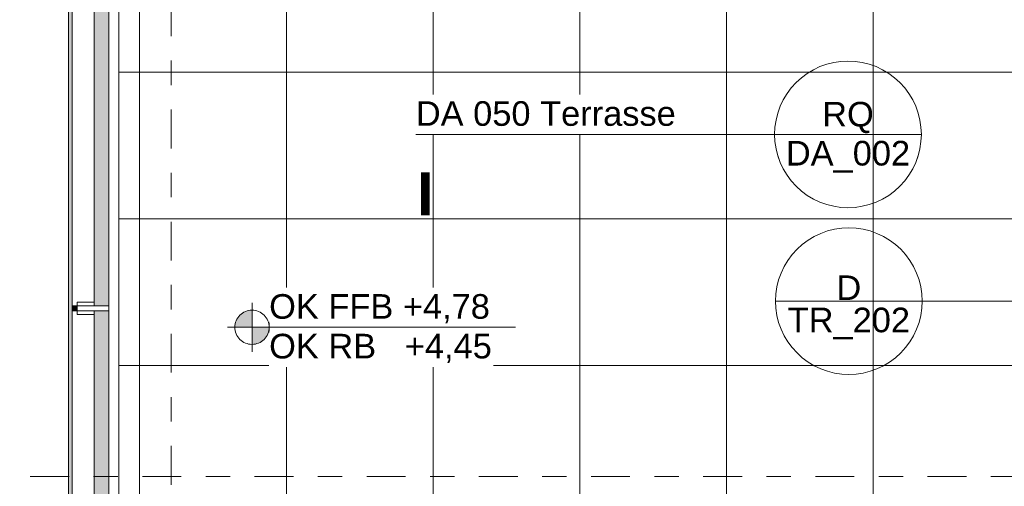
# Model space of a CAD drawing. Header units: metres. Extents: x -180 to 4, y -47 to 4.
# Tile 5 of 256: x -176.04 to -172.01, y -39.49 to -37.58. Entities that reach past the tile are written whole.
import ezdxf

# ---------------------------------------------------------------- set-up
doc = ezdxf.new("R2010")
doc.units = ezdxf.units.M
doc.header["$LTSCALE"] = 0.05
doc.header["$PDMODE"] = 1
doc.header["$PDSIZE"] = -2
doc.linetypes.add('Linienart-53', pattern=[5.291531, 3.175, -1.058062, 0.352704, -0.705764])
doc.layers.get('0').update_dxf_attribs({"lineweight": 25})
for name, color, linetype, lineweight, true_color in [('30 -36 Dächer- 3 Dachbeläge', 7, 'Continuous', 15, 0x9999ff), ('30 -36 Dächer- 4 Dachbekleidungen', 7, 'Continuous', 9, 0xccccff), ('70 -72 Beschriftung- 1 Beschriftung allgemein', 7, 'Continuous', 9, 0xff6633), ('70 -72 Beschriftung- 7 Detailverweise', 7, 'Continuous', 9, 0x00dd00), ('70 -76 Bemaßung- 2 Allgemein', 7, 'Continuous', 5, 0x6666cc)]:
    doc.layers.add(name, color=color, linetype=linetype, lineweight=lineweight, true_color=true_color)
for name, color, linetype, lineweight in [('60- 61 allgemeine Ausstattung- 4 Terrassen', 7, 'Continuous', 9), ('70 -71 Achsen- 1 Gebäudeachsen', 7, 'Linienart-53', 18), ('70 -72 Beschriftung- 5 Höhenkoten', 7, 'Continuous', 15), ('Keine', 7, 'Continuous', 9)]:
    doc.layers.add(name, color=color, linetype=linetype, lineweight=lineweight)
doc.styles.add('Arial', font='arial.ttf')
doc.styles.add('Arial (bold)', font='arialbd.ttf')
doc.dimstyles.new('k+k 1_50', dxfattribs={"dimtxt": 0.075516, "dimasz": 0.05302, "dimexe": 0.05, "dimexo": 0.15, "dimgap": 0.01, "dimtad": 1, "dimdec": 3, "dimtxsty": 'Arial', "dimblk": 'VW_SLASH', "dimblk1": 'VW_SLASH', "dimblk2": 'VW_SLASH', "dimcen": 0, "dimdle": 0.05, "dimadec": 3, "dimazin": 0, "dimtfac": 0.75, "dimtdec": 3, "dimtix": 1, "dimtmove": 0, "dimatfit": 0, "dimldrblk": 'VW_SLASH-1', "dimfxl": 0.125, "dimfxlon": 1, "dimfrac": 2, "dimtolj": 1, "dimarcsym": 0})

# ---------------------------------------------------------------- blocks, each defined once
blk = doc.blocks.new('Gruppe-68')
at = {"layer": '70 -72 Beschriftung- 5 Höhenkoten', "linetype": 'Continuous', "lineweight": 0}
h = blk.add_hatch(color=7, dxfattribs=at)
edge = h.paths.add_edge_path()
edge.add_arc((-175.091, -38.837), 0.07, 90, 180)
edge.add_line((-175.161, -38.837), (-175.091, -38.837))
edge.add_line((-175.091, -38.837), (-175.091, -38.767))
at = {"layer": '70 -72 Beschriftung- 5 Höhenkoten'}
blk.add_line((-175.091, -38.937), (-175.091, -38.737), dxfattribs=at)
at = {"layer": '70 -72 Beschriftung- 5 Höhenkoten', "flags": 128}
for points in [[(-175.091, -38.767, 0.414214), (-175.161, -38.837), (-175.091, -38.837)], [(-175.161, -38.837, 0.414214), (-175.091, -38.907), (-175.091, -38.837)]]:
    blk.add_lwpolyline(points, format="xyb", close=True, dxfattribs=at)
at = {"color": 255, "linetype": 'Continuous'}
blk.add_wipeout([(-175.021, -38.837), (-174.1123, -38.837), (-174.1123, -38.6748), (-175.021, -38.6748)], dxfattribs=at).dxf.layer = '70 -72 Beschriftung- 5 Höhenkoten'
at = {"layer": '70 -72 Beschriftung- 5 Höhenkoten', "insert": (-175.021, -38.7014), "char_height": 0.100689, "attachment_point": 1, "line_spacing_factor": 0.96878, "style": 'Arial'}
blk.add_mtext('OK FFB +4,78', dxfattribs=at)
at = {"color": 255, "linetype": 'Continuous'}
blk.add_wipeout([(-175.021, -38.9993), (-174.1044, -38.9993), (-174.1044, -38.837), (-175.021, -38.837)], dxfattribs=at).dxf.layer = '70 -72 Beschriftung- 5 Höhenkoten'
at = {"layer": '70 -72 Beschriftung- 5 Höhenkoten', "linetype": 'Continuous', "lineweight": 0}
h = blk.add_hatch(color=7, dxfattribs=at)
edge = h.paths.add_edge_path()
edge.add_arc((-175.091, -38.837), 0.07, 270, 360)
edge.add_line((-175.021, -38.837), (-175.091, -38.837))
edge.add_line((-175.091, -38.837), (-175.091, -38.907))
at = {"layer": '70 -72 Beschriftung- 5 Höhenkoten'}
blk.add_line((-175.191, -38.837), (-174.0133, -38.837), dxfattribs=at)
at = {"layer": '70 -72 Beschriftung- 5 Höhenkoten', "flags": 128}
for points in [[(-175.021, -38.837, 0.414214), (-175.091, -38.767), (-175.091, -38.837)], [(-175.091, -38.907, 0.414214), (-175.021, -38.837), (-175.091, -38.837)]]:
    blk.add_lwpolyline(points, format="xyb", close=True, dxfattribs=at)
at = {"layer": '70 -72 Beschriftung- 5 Höhenkoten', "insert": (-175.021, -38.8637), "char_height": 0.100689, "attachment_point": 1, "line_spacing_factor": 0.96878, "style": 'Arial'}
blk.add_mtext('OK RB   +4,45', dxfattribs=at)
blk = doc.blocks.new('Gruppe-85')
at = {"layer": '70 -72 Beschriftung- 7 Detailverweise'}
blk.add_line((0.935, 0), (0.335, 0), dxfattribs=at)
at = {"layer": '70 -72 Beschriftung- 7 Detailverweise', "flags": 128}
blk.add_lwpolyline([(0.935, 0), (0.9336, -0.0294), (0.9292, -0.0585), (0.9221, -0.0871), (0.9122, -0.1148), (0.8996, -0.1414), (0.8844, -0.1667), (0.8669, -0.1903), (0.8471, -0.2121), (0.8253, -0.2319), (0.8017, -0.2494), (0.7764, -0.2646), (0.7498, -0.2772), (0.7221, -0.2871), (0.6935, -0.2942), (0.6644, -0.2986), (0.635, -0.3), (0.6056, -0.2986), (0.5765, -0.2942), (0.5479, -0.2871), (0.5202, -0.2772), (0.4936, -0.2646), (0.4683, -0.2494), (0.4447, -0.2319), (0.4229, -0.2121), (0.4031, -0.1903), (0.3856, -0.1667), (0.3704, -0.1414), (0.3578, -0.1148), (0.3479, -0.0871), (0.3408, -0.0585), (0.3364, -0.0294), (0.335, 0), (0.3364, 0.0294), (0.3408, 0.0585), (0.3479, 0.0871), (0.3578, 0.1148), (0.3704, 0.1414), (0.3856, 0.1667), (0.4031, 0.1903), (0.4229, 0.2121), (0.4447, 0.2319), (0.4683, 0.2494), (0.4936, 0.2646), (0.5202, 0.2772), (0.5479, 0.2871), (0.5765, 0.2942), (0.6056, 0.2986), (0.635, 0.3), (0.6644, 0.2986), (0.6935, 0.2942), (0.7221, 0.2871), (0.7498, 0.2772), (0.7764, 0.2646), (0.8017, 0.2494), (0.8253, 0.2319), (0.8471, 0.2121), (0.8669, 0.1903), (0.8844, 0.1667), (0.8996, 0.1414), (0.9122, 0.1148), (0.9221, 0.0871), (0.9292, 0.0585), (0.9336, 0.0294)], close=True, dxfattribs=at)
at = {"layer": '70 -72 Beschriftung- 7 Detailverweise'}
blk.add_point((0.635, 0), dxfattribs=at)
at = {"layer": '70 -72 Beschriftung- 7 Detailverweise', "char_height": 0.10069, "line_spacing_factor": 0.96878, "style": 'Arial'}
for s, insert, attachment_point in [('RQ', (0.635, 0.0046), 8), ('DA_002', (0.635, -0.0267), 2)]:
    blk.add_mtext(s, dxfattribs=dict(at, insert=insert, attachment_point=attachment_point))
blk = doc.blocks.new('Referenzmarkierung-3')
at = {"layer": '70 -72 Beschriftung- 7 Detailverweise', "transparency": 33554687}
for q in [(-1.1324, 0), (0.635, 0)]:
    blk.add_line((0, 0), q, dxfattribs=at)
at = {"layer": '70 -72 Beschriftung- 7 Detailverweise', "color": 7, "transparency": 33554687}
blk.add_blockref('Gruppe-85', (0, 0), dxfattribs=at)
blk = doc.blocks.new('Gruppe-170')
at = {"color": 255}
blk.add_wipeout([(-175.736, -38.7495), (-175.806, -38.7495), (-175.806, -38.7695), (-175.736, -38.7695)], dxfattribs=at).dxf.layer = '30 -36 Dächer- 4 Dachbekleidungen'
at = {"layer": '30 -36 Dächer- 3 Dachbeläge', "linetype": 'Continuous', "lineweight": 0, "transparency": 33554687}
blk.add_hatch(color=254, dxfattribs=at).paths.add_polyline_path([(-175.826, -38.7495), (-175.806, -38.7495), (-175.806, -38.7695), (-175.826, -38.7695)])
at = {"layer": '30 -36 Dächer- 3 Dachbeläge', "color": 254, "linetype": 'Continuous', "lineweight": 9, "true_color": 0xccccff, "transparency": 33554687, "flags": 128}
blk.add_lwpolyline([(-175.826, -38.7495), (-175.806, -38.7495), (-175.806, -38.7695), (-175.826, -38.7695)], dxfattribs=at)
at = {"layer": '30 -36 Dächer- 4 Dachbekleidungen', "flags": 128}
for points in [[(-175.736, -38.7345), (-175.806, -38.7345), (-175.806, -38.7495)], [(-175.736, -38.7495), (-175.806, -38.7495), (-175.806, -38.7695), (-175.736, -38.7695)], [(-175.736, -38.7845), (-175.806, -38.7845), (-175.806, -38.7695)]]:
    blk.add_lwpolyline(points, dxfattribs=at)
at = {"color": 255}
blk.add_wipeout([(-175.736, -38.7495), (-175.676, -38.7495), (-175.676, -38.7695), (-175.736, -38.7695)], dxfattribs=at).dxf.layer = '30 -36 Dächer- 4 Dachbekleidungen'
at = {"layer": '30 -36 Dächer- 4 Dachbekleidungen', "flags": 128}
blk.add_lwpolyline([(-175.736, -38.7495), (-175.676, -38.7495), (-175.676, -38.7695), (-175.736, -38.7695)], dxfattribs=at)
blk = doc.blocks.new('Gruppe-198')
at = {"layer": '30 -36 Dächer- 3 Dachbeläge', "linetype": 'Continuous', "lineweight": 0}
blk.add_hatch(color=254, dxfattribs=at).paths.add_polyline_path([(-175.676, -39.717), (-175.676, -31.617), (-175.841, -31.617), (-175.841, -39.867), (-175.636, -39.867), (-175.636, -39.717)])
at = {"layer": '60- 61 allgemeine Ausstattung- 4 Terrassen', "linetype": 'Continuous', "lineweight": 9, "transparency": 33554534}
h = blk.add_hatch(dxfattribs=at)
h.set_pattern_fill('Platte 60_60 SRF-1', style=0, pattern_type=2)
h.set_pattern_definition([(90, (-171.951, -31.79404), (-0.6, 7e-17), []), (0, (-171.951, -31.79404), (0, 0.6), [])])
h.paths.add_polyline_path([(-163.6783, -31.794), (-175.661, -31.794), (-175.661, -39.717), (-171.951, -39.717), (-171.951, -33.594), (-163.6783, -33.594)])
at = {"layer": '30 -36 Dächer- 3 Dachbeläge', "flags": 128}
blk.add_lwpolyline([(-175.676, -39.717), (-175.676, -31.617), (-175.841, -31.617), (-175.841, -39.867), (-175.636, -39.867), (-175.636, -39.717)], close=True, dxfattribs=at)
at = {"layer": '70 -72 Beschriftung- 7 Detailverweise', "transparency": 33554687}
blk.add_line((-173.2886, -38.0479), (-172.6536, -38.0479), dxfattribs=at)
at = {"layer": '70 -72 Beschriftung- 7 Detailverweise'}
blk.add_line((-172.3536, -38.0479), (-172.9536, -38.0479), dxfattribs=at)
at = {"layer": '70 -72 Beschriftung- 7 Detailverweise', "flags": 128}
blk.add_lwpolyline([(-172.3536, -38.0479), (-172.355, -38.0773), (-172.3594, -38.1064), (-172.3665, -38.1349), (-172.3764, -38.1627), (-172.389, -38.1893), (-172.4042, -38.2145), (-172.4217, -38.2382), (-172.4415, -38.26), (-172.4633, -38.2798), (-172.4869, -38.2973), (-172.5122, -38.3124), (-172.5388, -38.325), (-172.5665, -38.3349), (-172.5951, -38.3421), (-172.6242, -38.3464), (-172.6536, -38.3479), (-172.683, -38.3464), (-172.7121, -38.3421), (-172.7407, -38.3349), (-172.7684, -38.325), (-172.795, -38.3124), (-172.8203, -38.2973), (-172.8439, -38.2798), (-172.8657, -38.26), (-172.8855, -38.2382), (-172.903, -38.2145), (-172.9182, -38.1893), (-172.9308, -38.1627), (-172.9407, -38.1349), (-172.9478, -38.1064), (-172.9522, -38.0773), (-172.9536, -38.0479), (-172.9522, -38.0185), (-172.9478, -37.9893), (-172.9407, -37.9608), (-172.9308, -37.9331), (-172.9182, -37.9064), (-172.903, -37.8812), (-172.8855, -37.8575), (-172.8657, -37.8357), (-172.8439, -37.816), (-172.8203, -37.7984), (-172.795, -37.7833), (-172.7684, -37.7707), (-172.7407, -37.7608), (-172.7121, -37.7536), (-172.683, -37.7493), (-172.6536, -37.7479), (-172.6242, -37.7493), (-172.5951, -37.7536), (-172.5665, -37.7608), (-172.5388, -37.7707), (-172.5122, -37.7833), (-172.4869, -37.7984), (-172.4633, -37.816), (-172.4415, -37.8357), (-172.4217, -37.8575), (-172.4042, -37.8812), (-172.389, -37.9064), (-172.3764, -37.9331), (-172.3665, -37.9608), (-172.3594, -37.9893), (-172.355, -38.0185)], close=True, dxfattribs=at)
at = {"layer": '70 -72 Beschriftung- 7 Detailverweise'}
blk.add_point((-172.6536, -38.0479), dxfattribs=at)
blk.add_blockref('Referenzmarkierung-3', (-173.2886, -38.0479), dxfattribs=at)
at = {"layer": '70 -72 Beschriftung- 7 Detailverweise', "char_height": 0.10069, "line_spacing_factor": 0.96878, "style": 'Arial'}
for s, insert, attachment_point in [('RQ', (-172.6536, -38.0433), 8), ('DA_002', (-172.6536, -38.0745), 2)]:
    blk.add_mtext(s, dxfattribs=dict(at, insert=insert, attachment_point=attachment_point))
at = {"layer": '60- 61 allgemeine Ausstattung- 4 Terrassen', "color": 7}
blk.add_blockref('Gruppe-68', (0, 0), dxfattribs=at)
at = {"color": 255}
for points in [[(-175.826, -31.617), (-175.736, -31.617), (-175.736, -39.867), (-175.826, -39.867)], [(-175.676, -31.617), (-175.636, -31.617), (-175.636, -39.867), (-175.676, -39.867)]]:
    blk.add_wipeout(points, dxfattribs=at).dxf.layer = '30 -36 Dächer- 4 Dachbekleidungen'
at = {"color": 255, "linetype": 'Continuous'}
blk.add_wipeout([(-174.421, -38.0479), (-173.3516, -38.0479), (-173.3516, -37.8856), (-174.421, -37.8856)], dxfattribs=at).dxf.layer = '70 -72 Beschriftung- 5 Höhenkoten'
at = {"layer": '30 -36 Dächer- 4 Dachbekleidungen', "flags": 128}
for points in [[(-175.826, -31.617), (-175.736, -31.617), (-175.736, -39.867), (-175.826, -39.867)], [(-175.676, -31.617), (-175.636, -31.617), (-175.636, -39.867), (-175.676, -39.867)]]:
    blk.add_lwpolyline(points, close=True, dxfattribs=at)
at = {"layer": '70 -72 Beschriftung- 7 Detailverweise', "transparency": 33554687}
blk.add_line((-173.2886, -38.0479), (-174.421, -38.0479), dxfattribs=at)
at = {"layer": '70 -72 Beschriftung- 5 Höhenkoten', "insert": (-174.421, -37.9122), "char_height": 0.100689, "attachment_point": 1, "line_spacing_factor": 0.96878, "style": 'Arial'}
blk.add_mtext('DA 050 Terrasse', dxfattribs=at)
at = {"layer": '70 -72 Beschriftung- 1 Beschriftung allgemein', "color": 7}
blk.add_blockref('Gruppe-170', (0, 0), dxfattribs=at)
blk = doc.blocks.new('_Dach_2D (2D)')
at = {"layer": '70 -72 Beschriftung- 1 Beschriftung allgemein', "color": 7}
blk.add_blockref('Gruppe-198', (0, 0), dxfattribs=at)
at = {"layer": '70 -72 Beschriftung- 1 Beschriftung allgemein', "insert": (-174.347452, -38.2031035), "char_height": 0.17620515, "attachment_point": 3, "rotation": 0, "line_spacing_factor": 0.970891, "style": 'Arial (bold)'}
blk.add_mtext('I', dxfattribs=at)
blk = doc.blocks.new('VW_SLASH')
at = {"color": 0, "linetype": 'ByBlock', "lineweight": -2, "transparency": 16777216}
blk.add_line((0.943, 0), (-1, 0), dxfattribs=at)
at = {"color": 0, "lineweight": 20, "transparency": 16777216, "flags": 128}
blk.add_lwpolyline([(0.5, 0.5), (-0.5, -0.5)], dxfattribs=at)
blk = doc.blocks.new('*D2257')
at = {"layer": '70 -76 Bemaßung- 2 Allgemein', "color": 0, "lineweight": -2}
for p, q in [((-178.143, -31.794), (-178.318, -31.794)), ((-178.268, -39.394), (-178.268, -31.8471)), ((-178.143, -39.447), (-178.318, -39.447))]:
    blk.add_line(p, q, dxfattribs=at)
at = {"layer": 'Defpoints', "color": 0}
for p in [(-178.268, -31.794), (-175.381, -31.794), (-175.421, -39.447)]:
    blk.add_point(p, dxfattribs=at)
at = {"layer": '70 -76 Bemaßung- 2 Allgemein', "color": 0, "lineweight": -2, "xscale": 0.05302001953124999, "yscale": 0.05302001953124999, "zscale": 0.05302001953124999}
for p, rotation in [((-178.268, -31.794), 90), ((-178.268, -39.447), 270)]:
    blk.add_blockref('VW_SLASH', p, dxfattribs=dict(at, rotation=rotation))
at = {"layer": '70 -76 Bemaßung- 2 Allgemein', "color": 0, "insert": (-178.3561, -35.6205), "char_height": 0.100689, "attachment_point": 5, "rotation": 90, "style": 'Arial'}
blk.add_mtext('\\A1;7,65\\S3^ ;', dxfattribs=at)
blk = doc.blocks.new('VW_SLASH-1')
at = {"color": 0, "linetype": 'ByBlock', "lineweight": -2, "transparency": 16777216}
blk.add_line((0.943, 0), (-1, 0), dxfattribs=at)
at = {"color": 0, "lineweight": 5, "transparency": 16777216, "flags": 128}
blk.add_lwpolyline([(0.5, 0.5), (-0.5, -0.5)], dxfattribs=at)
blk = doc.blocks.new('*D2258')
at = {"layer": '70 -76 Bemaßung- 2 Allgemein', "color": 0, "lineweight": -2}
for p, q in [((-178.143, -39.447), (-178.318, -39.447)), ((-178.268, -39.991), (-178.268, -39.5001)), ((-178.143, -40.044), (-178.318, -40.044))]:
    blk.add_line(p, q, dxfattribs=at)
at = {"layer": 'Defpoints', "color": 0}
for p in [(-178.268, -39.447), (-175.421, -39.447), (-160.181, -40.044)]:
    blk.add_point(p, dxfattribs=at)
at = {"layer": '70 -76 Bemaßung- 2 Allgemein', "color": 0, "lineweight": -2, "xscale": 0.05302001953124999, "yscale": 0.05302001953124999, "zscale": 0.05302001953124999}
for p, rotation in [((-178.268, -39.447), 90), ((-178.268, -40.044), 270)]:
    blk.add_blockref('VW_SLASH', p, dxfattribs=dict(at, rotation=rotation))
at = {"layer": '70 -76 Bemaßung- 2 Allgemein', "color": 0, "insert": (-178.3453, -39.7455), "char_height": 0.100689, "attachment_point": 5, "rotation": 90, "style": 'Arial'}
blk.add_mtext('\\A1;59\\S7^ ;', dxfattribs=at)
blk = doc.blocks.new('_Achsen (3D)')
at = {"layer": '70 -71 Achsen- 1 Gebäudeachsen', "transparency": 33554687}
for p, q in [((-175.421, 3.8), (-175.421, -46.172)), ((-179.668, -39.447), (3.826, -39.447))]:
    blk.add_line(p, q, dxfattribs=at)
blk = doc.blocks.new('Gruppe-2311')
at = {"layer": '70 -72 Beschriftung- 7 Detailverweise'}
blk.add_line((-172.35, -38.73), (-172.95, -38.73), dxfattribs=at)
at = {"layer": '70 -72 Beschriftung- 7 Detailverweise', "flags": 128}
blk.add_lwpolyline([(-172.35, -38.73), (-172.3514, -38.7594), (-172.3558, -38.7885), (-172.3629, -38.8171), (-172.3728, -38.8448), (-172.3854, -38.8714), (-172.4006, -38.8967), (-172.4181, -38.9203), (-172.4379, -38.9421), (-172.4597, -38.9619), (-172.4833, -38.9794), (-172.5086, -38.9946), (-172.5352, -39.0072), (-172.5629, -39.0171), (-172.5915, -39.0242), (-172.6206, -39.0286), (-172.65, -39.03), (-172.6794, -39.0286), (-172.7085, -39.0242), (-172.7371, -39.0171), (-172.7648, -39.0072), (-172.7914, -38.9946), (-172.8167, -38.9794), (-172.8403, -38.9619), (-172.8621, -38.9421), (-172.8819, -38.9203), (-172.8994, -38.8967), (-172.9146, -38.8714), (-172.9272, -38.8448), (-172.9371, -38.8171), (-172.9442, -38.7885), (-172.9486, -38.7594), (-172.95, -38.73), (-172.9486, -38.7006), (-172.9442, -38.6715), (-172.9371, -38.6429), (-172.9272, -38.6152), (-172.9146, -38.5886), (-172.8994, -38.5633), (-172.8819, -38.5397), (-172.8621, -38.5179), (-172.8403, -38.4981), (-172.8167, -38.4806), (-172.7914, -38.4654), (-172.7648, -38.4528), (-172.7371, -38.4429), (-172.7085, -38.4358), (-172.6794, -38.4314), (-172.65, -38.43), (-172.6206, -38.4314), (-172.5915, -38.4358), (-172.5629, -38.4429), (-172.5352, -38.4528), (-172.5086, -38.4654), (-172.4833, -38.4806), (-172.4597, -38.4981), (-172.4379, -38.5179), (-172.4181, -38.5397), (-172.4006, -38.5633), (-172.3854, -38.5886), (-172.3728, -38.6152), (-172.3629, -38.6429), (-172.3558, -38.6715), (-172.3514, -38.7006)], close=True, dxfattribs=at)
at = {"layer": '70 -72 Beschriftung- 7 Detailverweise'}
blk.add_point((-172.65, -38.73), dxfattribs=at)
at = {"layer": '70 -72 Beschriftung- 7 Detailverweise', "line_spacing_factor": 0.96878, "style": 'Arial'}
for s, insert, char_height, attachment_point in [('D', (-172.65, -38.7254), 0.1007, 8), ('TR_202', (-172.65, -38.7567), 0.10069, 2)]:
    blk.add_mtext(s, dxfattribs=dict(at, insert=insert, char_height=char_height, attachment_point=attachment_point))
blk = doc.blocks.new('Gruppe-2312')
at = {"layer": '70 -72 Beschriftung- 7 Detailverweise', "transparency": 33554687}
for q in [(-172.65, -38.73), (-171.4937, -38.73)]:
    blk.add_line((-172.015, -38.73), q, dxfattribs=at)
at = {"layer": '70 -72 Beschriftung- 7 Detailverweise', "color": 7, "transparency": 33554687}
blk.add_blockref('Gruppe-2311', (0, 0), dxfattribs=at)
blk = doc.blocks.new('_01-OG1_Tragwerk (2D)')
at = {"layer": '70 -72 Beschriftung- 7 Detailverweise'}
blk.add_blockref('Gruppe-2312', (0, 0), dxfattribs=at)
blk = doc.blocks.new('Gruppe-1913')
at = {"layer": '70 -76 Bemaßung- 2 Allgemein'}
for base, p1, p2, text, picture, middle in [((-178.26799996, -31.79404198), (-175.42099996, -39.44704198), (-175.38099996, -31.79404198), '7,65\\S3^ ;', '*D2257', (-178.3561008, -35.62054198)), ((-178.26799996, -39.44704198), (-160.18099996, -40.04404198), (-175.42099996, -39.44704198), '59\\S7^ ;', '*D2258', (-178.34532711, -39.74554198))]:
    dim = blk.add_linear_dim(base=base, p1=p1, p2=p2, angle=270, text=text, dimstyle='k+k 1_50', override={"dimtxt": 0.100689, "dimgap": 0.01, "dimdec": 8, "dimpost": '<>', "dimtxsty": 'Arial', "dimtmove": 2}, dxfattribs=at)
    dim.commit()
    dim.dimension.update_dxf_attribs({"geometry": picture, "text_midpoint": middle})
blk = doc.blocks.new('_Dach_2D Bemaßung_ Beschriftung (2D)')
at = {"layer": '70 -76 Bemaßung- 2 Allgemein'}
blk.add_blockref('Gruppe-1913', (0, 0), dxfattribs=at)

msp = doc.modelspace()

# ---------------------------------------------------------------- block references
at = {"layer": 'Keine', "color": 1}
msp.add_blockref('_Dach_2D (2D)', (0, 0), dxfattribs=at)

# ---------------------------------------------------------------- next in the draw order: block references
msp.add_blockref('_Dach_2D Bemaßung_ Beschriftung (2D)', (0, 0), dxfattribs=at)

# ---------------------------------------------------------------- next in the draw order: block references
msp.add_blockref('_Achsen (3D)', (0, 0), dxfattribs=at)

# ---------------------------------------------------------------- next in the draw order: block references
at = {"layer": '70 -72 Beschriftung- 7 Detailverweise', "color": 1}
msp.add_blockref('_01-OG1_Tragwerk (2D)', (0, 0), dxfattribs=at)

doc.saveas('drawing.dxf')
